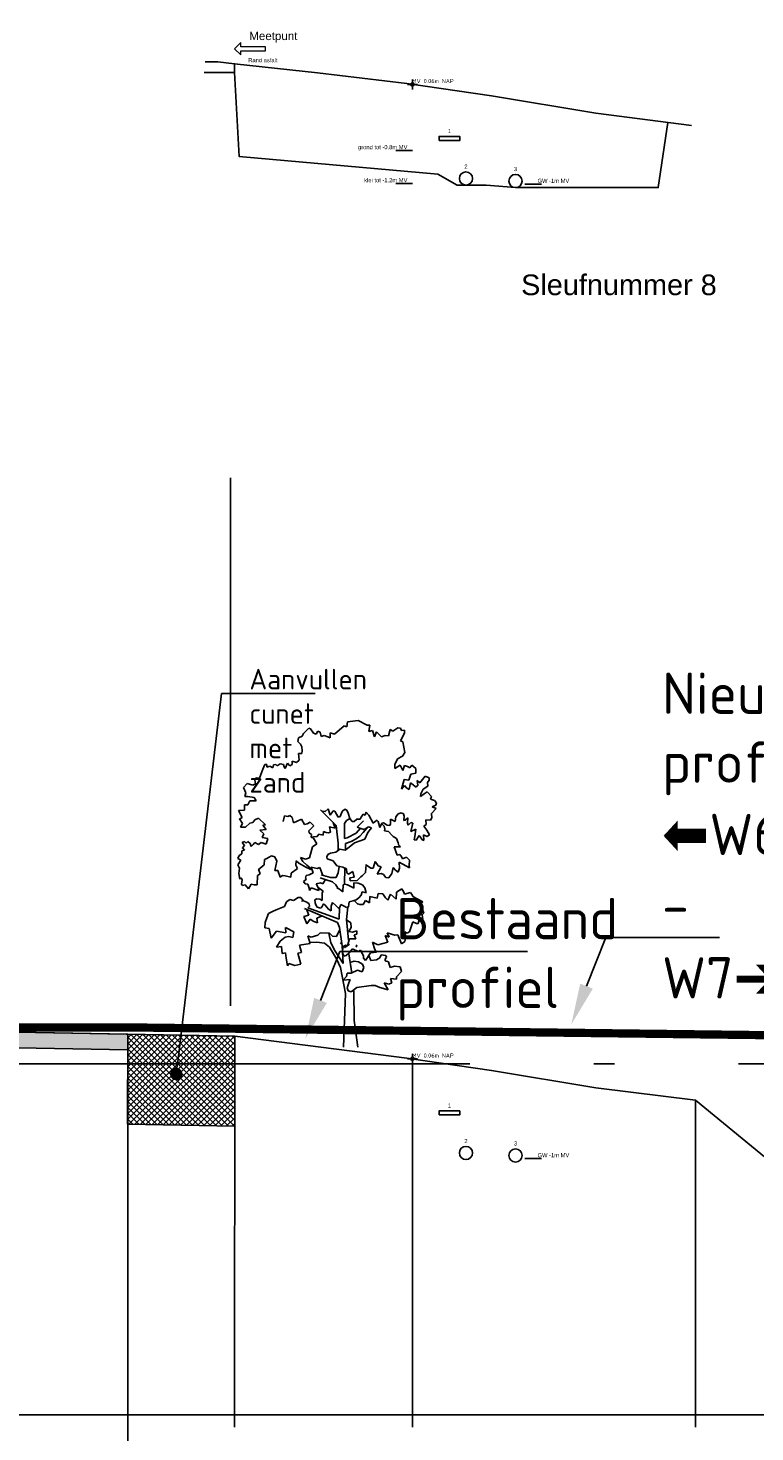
# Model space of a CAD drawing. Extents: x 102676 to 106538, y 417474 to 420545.
# Tile 53 of 112: x 104365 to 104374, y 418394 to 418411. Entities that reach past the tile are written whole.
import ezdxf
from ezdxf import colors
from ezdxf.entities.mleader import LeaderData, LeaderLine
from ezdxf.enums import TextEntityAlignment as Align
from ezdxf.lldxf.tags import DXFTag
from ezdxf.math import Vec2, Vec3

# ---------------------------------------------------------------- set-up
doc = ezdxf.new("R2010")
doc.units = 0
for name, pattern in [('AL-NAP_LIJN', [15.25, 12, -1.5, 0.25, -1.5]), ('DGN Style 2', [10.029034, 6.01742, -4.011614]), ('DGN Style 3', [14.040647, 10.029034, -4.011614])]:
    doc.linetypes.add(name, pattern=pattern)
doc.layers.get('0').update_dxf_attribs({"lineweight": 25})
for name, color, linetype, lineweight in [('00-Aslijn', 5, 'DGN Style 3', 25), ('00_ARCEER1', 1, 'Continuous', 25), ('B-WE-GW-GRONDWERKLIJN_KRUIN-G', 90, 'Continuous', 25), ('B-WE-KL-ET_MS_13 KV_STEDIN NETBEHEER BV-G', 130, 'KL-MS-N', 25), ('B-WE-KL-GAS_LD_POLYVINYLCHLORIDE PVC_200_0.1 BAR_STEDIN NETBEHEER BV-G', 50, 'KL-GAS-LD-N', 25), ('B-WE-KL-WATER_ASBESTCEMENT_176_EVIDES INFRA-G', 170, 'KL-WATER-N', 25), ('N-WE-GW-CUNET-WERK-A', 92, 'Continuous', 25), ('N-WE-VH-VERHARDING_ASFALT-GD', 252, 'Continuous', 25), ('X-XX-AL-NAP-G', 7, 'AL-NAP_LIJN', 25), ('X-XX-AL-PROFIELBALK-G', 7, 'Continuous', 25), ('X-XX-AL-VERWIJZING_DOORSNEDE-M_OUD', 7, 'Continuous', 25)]:
    doc.layers.add(name, color=color, linetype=linetype, lineweight=lineweight)
doc.layers.add('00_HULP', color=252, linetype='Continuous', lineweight=25, plot=False)
doc.styles.add('NLCS-ISO-ANNOTATIEF-T25', font='NLCS-ISO.ttf', dxfattribs={"height": 2.5})
doc.styles.get("Standard").update_dxf_attribs({"font": 'arial.ttf'})
tags = doc.linetypes.add('KL-GAS-LD-N', pattern='A,4,-1,[69,NLCS.shx,S=0.5,R=0,X=0,Y=0],-1,4,-1,["L",Standard,S=1,R=0,X=0.25,Y=-0.5],-2', length=13).pattern_tags.tags
tags[18] = DXFTag(74, 10)
tags = doc.linetypes.add('KL-MS-N', pattern='A,4,-1,[103,NLCS.shx,S=0.75,R=0,X=0,Y=0],-1,4,-1,["M",Standard,S=1,R=0,X=0,Y=-0.5],-2', length=13).pattern_tags.tags
tags[18] = DXFTag(74, 10)
doc.linetypes.add('KL-WATER-N', pattern='A,7,-0.5,[168,NLCS.shx,S=0.75,R=0,X=0.75,Y=0],-2', length=9.5)

# ---------------------------------------------------------------- blocks, each defined once
blk = doc.blocks.new('*U68')
at = {"color": 0, "linetype": 'ByBlock', "flags": 128}
blk.add_lwpolyline([(0, 0), (10, 0)], dxfattribs=at)
at = {"linetype": 'Continuous'}
blk.add_attdef('NAP', text='', height=2.5, dxfattribs=at).set_placement((3, 0), align=Align.BOTTOM_RIGHT)
blk = doc.blocks.new('NAP_GRONDLAAG')
at = {"color": 0, "linetype": 'ByBlock', "flags": 128}
blk.add_lwpolyline([(0, 0), (-10, 0)], dxfattribs=at)
at = {"linetype": 'Continuous'}
blk.add_attdef('NAP', text='', height=2.5, dxfattribs=at).set_placement((-3, 0), align=Align.BOTTOM_RIGHT)
blk = doc.blocks.new('AFDEKPLAAT')
at = {"color": 0, "linetype": 'ByBlock'}
blk.add_lwpolyline([(-0.5, -1), (0.5, -1), (0.5, 0), (-0.5, 0)], close=True, dxfattribs=at)
blk = doc.blocks.new('ID')
at = {"color": 0, "linetype": 'ByBlock'}
blk.add_attdef('ID', text='', height=50, dxfattribs=at).set_placement((0, 25), align=Align.BOTTOM_CENTER)
blk = doc.blocks.new('WATER')
at = {"color": 0, "linetype": 'ByBlock'}
blk.add_circle((0, -0.5), 0.5, dxfattribs=at)
blk = doc.blocks.new('GAS')
at = {"color": 0, "linetype": 'ByBlock'}
blk.add_circle((0, -0.5), 0.5, dxfattribs=at)
blk = doc.blocks.new('*U76')
at = {"linetype": 'Continuous', "flags": 128}
for points in [[(3, 0), (-3, 0)], [(0, -3), (0, 3)]]:
    blk.add_lwpolyline(points, dxfattribs=at)
at = {"linetype": 'Continuous', "const_width": 1, "flags": 128}
for points in [[(-0.5, 0, -0.414214), (0, 0.5)], [(0.5, 0, -0.414214), (0, -0.5)]]:
    blk.add_lwpolyline(points, format="xyb", dxfattribs=at)
at = {"linetype": 'Continuous'}
blk.add_circle((0, 0), 1, dxfattribs=at)
at = {"linetype": 'Continuous', "style": 'NLCS-ISO-ANNOTATIEF-T25'}
blk.add_attdef('MVNAP', text='', height=0.375, dxfattribs=at).set_placement((3, 0), align=Align.BOTTOM_RIGHT)
blk = doc.blocks.new('*U59')
at = {"color": 1, "linetype": 'Continuous', "lineweight": 0, "ltscale": 20, "const_width": 0.4, "flags": 128}
blk.add_lwpolyline([(0, -372), (0, 250)], dxfattribs=at)
at = {"layer": '00_ARCEER1', "linetype": 'Continuous', "lineweight": 0, "ltscale": 20, "flags": 128}
blk.add_lwpolyline([(75, 25), (75, 75), (75, 75), (0, 0), (0, 0), (75, -75), (75, -75), (75, -25), (375, -25), (375, 25)], close=True, dxfattribs=at)
at = {"linetype": 'Continuous', "lineweight": 0, "ltscale": 20, "insert": (760, 205), "char_height": 100, "attachment_point": 3}
blk.add_mtext_dynamic_manual_height_columns('{\\C1;Meetpunt}', width=727.09, gutter_width=1250, heights=[0], dxfattribs=at)
blk = doc.blocks.new('E8')
at = {"color": 8}
for p, q in [((22.635, 25), (22.6, 24.999)), ((22.6, 24.999), (22.614, 24.923)), ((22.744, 25.055), (22.635, 25)), ((22.873, 25.037), (22.744, 25.055)), ((22.879, 24.979), (22.873, 25.037)), ((22.911, 24.99), (22.879, 24.979)), ((23.029, 24.891), (22.911, 24.99)), ((22.182, 24.938), (22.181, 24.902)), ((22.181, 24.902), (22.232, 24.808)), ((22.217, 24.934), (22.182, 24.938)), ((22.232, 24.962), (22.217, 24.934)), ((22.262, 24.968), (22.232, 24.962)), ((22.324, 24.924), (22.262, 24.968)), ((22.355, 24.944), (22.324, 24.924)), ((22.376, 24.87), (22.355, 24.944)), ((22.417, 24.875), (22.376, 24.87)), ((22.46, 24.856), (22.417, 24.875)), ((22.52, 24.917), (22.46, 24.856)), ((22.543, 24.858), (22.52, 24.917)), ((22.57, 24.935), (22.543, 24.858)), ((22.614, 24.923), (22.57, 24.935)), ((23.08, 24.906), (23.029, 24.891)), ((23.081, 24.904), (23.08, 24.906)), ((23.082, 24.845), (23.081, 24.904)), ((23.108, 24.857), (23.082, 24.845)), ((23.156, 24.874), (23.108, 24.857)), ((23.191, 24.86), (23.156, 24.874)), ((23.201, 24.914), (23.191, 24.86)), ((23.232, 24.924), (23.201, 24.914)), ((23.252, 24.89), (23.232, 24.924)), ((23.283, 24.9), (23.252, 24.89)), ((23.318, 24.952), (23.283, 24.9)), ((23.339, 24.962), (23.318, 24.952)), ((23.405, 24.899), (23.339, 24.962)), ((23.422, 24.865), (23.405, 24.899)), ((23.466, 24.847), (23.422, 24.865)), ((23.473, 24.8), (23.466, 24.847)), ((22.204, 24.797), (22.178, 24.667)), ((22.178, 24.667), (22.207, 24.624)), ((22.232, 24.808), (22.204, 24.797)), ((23.42, 24.687), (23.423, 24.738)), ((23.426, 24.657), (23.42, 24.687)), ((23.423, 24.738), (23.44, 24.767)), ((23.465, 24.654), (23.426, 24.657)), ((23.44, 24.767), (23.473, 24.8)), ((23.456, 24.576), (23.465, 24.654)), ((22.092, 24.516), (22.044, 24.473)), ((22.116, 24.482), (22.092, 24.516)), ((22.147, 24.499), (22.116, 24.482)), ((22.183, 24.508), (22.147, 24.499)), ((22.202, 24.45), (22.183, 24.508)), ((22.236, 24.515), (22.202, 24.45)), ((22.207, 24.624), (22.267, 24.59)), ((22.297, 24.473), (22.236, 24.515)), ((22.267, 24.59), (22.299, 24.521)), ((22.299, 24.521), (22.297, 24.473)), ((23.489, 24.545), (23.456, 24.576)), ((23.54, 24.564), (23.489, 24.545)), ((23.543, 24.522), (23.54, 24.564)), ((23.568, 24.507), (23.543, 24.522)), ((23.597, 24.539), (23.568, 24.507)), ((23.625, 24.472), (23.597, 24.539)), ((23.638, 24.493), (23.625, 24.472)), ((23.648, 24.522), (23.638, 24.493)), ((23.687, 24.532), (23.648, 24.522)), ((23.724, 24.506), (23.687, 24.532)), ((23.738, 24.521), (23.724, 24.506)), ((23.768, 24.517), (23.738, 24.521)), ((23.776, 24.48), (23.768, 24.517)), ((23.812, 24.501), (23.776, 24.48)), ((23.847, 24.488), (23.812, 24.501)), ((23.849, 24.521), (23.847, 24.488)), ((23.871, 24.523), (23.849, 24.521)), ((23.896, 24.467), (23.871, 24.523)), ((21.884, 24.36), (21.882, 24.334)), ((21.882, 24.334), (21.902, 24.305)), ((21.93, 24.38), (21.884, 24.36)), ((21.997, 24.302), (21.93, 24.38)), ((22.03, 24.327), (21.997, 24.302)), ((22.02, 24.273), (22.03, 24.327)), ((22.044, 24.473), (22.044, 24.419)), ((22.044, 24.419), (22.104, 24.405)), ((22.104, 24.405), (22.128, 24.334)), ((22.128, 24.334), (22.186, 24.339)), ((22.186, 24.339), (22.217, 24.222)), ((23.936, 24.355), (23.896, 24.467)), ((23.979, 24.362), (23.936, 24.355)), ((23.992, 24.335), (23.979, 24.362)), ((23.984, 24.286), (23.992, 24.335)), ((21.906, 24.193), (21.854, 24.136)), ((21.902, 24.305), (21.898, 24.259)), ((21.898, 24.259), (21.954, 24.225)), ((21.944, 24.167), (21.906, 24.193)), ((21.989, 24.135), (21.944, 24.167)), ((21.954, 24.225), (21.985, 24.168)), ((21.985, 24.168), (21.989, 24.135)), ((22.039, 24.246), (22.02, 24.273)), ((22.11, 24.301), (22.039, 24.246)), ((22.124, 24.221), (22.11, 24.301)), ((22.152, 24.237), (22.124, 24.221)), ((22.18, 24.266), (22.152, 24.237)), ((22.217, 24.222), (22.18, 24.266)), ((24.019, 24.271), (23.984, 24.286)), ((24.085, 24.292), (24.019, 24.271)), ((24.13, 24.245), (24.085, 24.292)), ((24.101, 24.181), (24.13, 24.245)), ((24.114, 24.135), (24.101, 24.181)), ((21.818, 24.086), (21.795, 24.057)), ((21.795, 24.057), (21.803, 24.028)), ((21.845, 24.008), (21.8, 23.991)), ((21.8, 23.991), (21.854, 23.929)), ((21.803, 24.028), (21.845, 24.008)), ((21.869, 24.104), (21.818, 24.086)), ((21.854, 24.136), (21.869, 24.104)), ((22.881, 23.969), (22.905, 23.982)), ((22.905, 23.982), (22.936, 23.953)), ((23.007, 23.782), (23.2, 23.974)), ((23.081, 23.91), (23.105, 23.985)), ((23.105, 23.985), (23.143, 23.954)), ((23.976, 24.082), (24.002, 24.122)), ((24.054, 24.082), (23.976, 24.082)), ((24.002, 24.122), (24.079, 24.136)), ((24.078, 24.033), (24.054, 24.082)), ((24.12, 24.035), (24.078, 24.033)), ((24.079, 24.136), (24.114, 24.135)), ((24.12, 23.969), (24.12, 24.035)), ((21.854, 23.929), (21.852, 23.878)), ((21.852, 23.878), (21.867, 23.85)), ((21.867, 23.85), (21.925, 23.851)), ((21.925, 23.851), (21.921, 23.797)), ((22.083, 23.81), (22.106, 23.818)), ((22.107, 23.712), (22.083, 23.81)), ((22.106, 23.818), (22.136, 23.787)), ((22.136, 23.787), (22.146, 23.81)), ((22.146, 23.81), (22.141, 23.875)), ((22.141, 23.875), (22.172, 23.85)), ((22.172, 23.85), (22.191, 23.842)), ((22.184, 23.897), (22.195, 23.926)), ((22.191, 23.842), (22.184, 23.897)), ((22.195, 23.926), (22.224, 23.935)), ((22.224, 23.935), (22.258, 23.923)), ((22.258, 23.923), (22.286, 23.89)), ((22.286, 23.89), (22.294, 23.833)), ((22.294, 23.833), (22.351, 23.862)), ((22.351, 23.862), (22.351, 23.802)), ((22.351, 23.802), (22.36, 23.784)), ((22.393, 23.786), (22.436, 23.817)), ((22.453, 23.8), (22.426, 23.775)), ((22.436, 23.817), (22.458, 23.812)), ((22.458, 23.812), (22.479, 23.759)), ((22.479, 23.759), (22.499, 23.83)), ((22.499, 23.83), (22.515, 23.847)), ((22.515, 23.847), (22.562, 23.812)), ((22.562, 23.812), (22.615, 23.908)), ((22.615, 23.908), (22.646, 23.946)), ((22.646, 23.946), (22.659, 23.909)), ((22.659, 23.909), (22.682, 23.921)), ((22.753, 23.765), (22.677, 23.841)), ((22.682, 23.921), (22.705, 23.885)), ((22.705, 23.885), (22.718, 23.861)), ((22.718, 23.861), (22.759, 23.861)), ((22.759, 23.861), (22.79, 23.83)), ((22.79, 23.83), (22.815, 23.832)), ((22.815, 23.832), (22.842, 23.868)), ((22.842, 23.868), (22.864, 23.931)), ((22.847, 23.864), (22.885, 23.844)), ((22.864, 23.931), (22.881, 23.969)), ((22.885, 23.844), (22.91, 23.806)), ((22.91, 23.806), (22.908, 23.627)), ((22.936, 23.953), (22.959, 23.893)), ((22.959, 23.893), (22.985, 23.884)), ((22.985, 23.884), (23.005, 23.919)), ((23.005, 23.919), (23.025, 23.957)), ((23.045, 23.819), (23.022, 23.751)), ((23.025, 23.957), (23.046, 23.961)), ((23.046, 23.961), (23.081, 23.91)), ((23.143, 23.954), (23.18, 23.957)), ((23.281, 23.78), (23.322, 23.822)), ((23.322, 23.822), (23.362, 23.805)), ((23.362, 23.805), (23.391, 23.794)), ((23.391, 23.794), (23.43, 23.862)), ((23.43, 23.862), (23.481, 23.836)), ((23.481, 23.836), (23.525, 23.816)), ((23.525, 23.816), (23.54, 23.881)), ((23.54, 23.881), (23.57, 23.903)), ((23.57, 23.903), (23.593, 23.893)), ((23.593, 23.893), (23.634, 23.901)), ((23.634, 23.901), (23.651, 23.833)), ((23.865, 23.791), (23.951, 23.873)), ((23.951, 23.873), (23.951, 23.873)), ((23.951, 23.873), (23.993, 23.852)), ((23.993, 23.852), (24.019, 23.82)), ((24.019, 23.82), (24.052, 23.811)), ((24.052, 23.811), (24.106, 23.765)), ((24.192, 23.965), (24.12, 23.969)), ((24.142, 23.807), (24.179, 23.863)), ((24.167, 23.762), (24.142, 23.807)), ((24.147, 23.879), (24.192, 23.965)), ((24.18, 23.862), (24.147, 23.879)), ((24.179, 23.863), (24.18, 23.862)), ((21.91, 23.725), (21.878, 23.672)), ((21.878, 23.672), (21.906, 23.652)), ((21.906, 23.652), (21.935, 23.662)), ((21.948, 23.775), (21.91, 23.725)), ((21.921, 23.797), (21.948, 23.775)), ((21.935, 23.662), (21.951, 23.671)), ((21.95, 23.672), (21.948, 23.606)), ((21.951, 23.671), (21.95, 23.672)), ((21.958, 23.603), (22.005, 23.662)), ((22.005, 23.662), (22.041, 23.607)), ((22.055, 23.652), (22.045, 23.739)), ((22.045, 23.739), (22.107, 23.712)), ((22.064, 23.609), (22.055, 23.652)), ((22.319, 23.652), (22.279, 23.628)), ((22.334, 23.667), (22.319, 23.652)), ((22.375, 23.711), (22.334, 23.667)), ((22.36, 23.784), (22.393, 23.786)), ((22.424, 23.719), (22.375, 23.711)), ((22.426, 23.775), (22.419, 23.74)), ((22.419, 23.74), (22.424, 23.719)), ((22.582, 23.755), (22.616, 23.768)), ((22.625, 23.699), (22.582, 23.755)), ((22.616, 23.768), (22.67, 23.737)), ((22.66, 23.618), (22.625, 23.699)), ((22.638, 23.753), (22.682, 23.699)), ((22.67, 23.737), (22.712, 23.749)), ((22.682, 23.699), (22.723, 23.656)), ((22.712, 23.749), (22.753, 23.765)), ((22.767, 23.692), (22.715, 23.75)), ((22.723, 23.656), (22.766, 23.622)), ((22.876, 23.633), (22.767, 23.692)), ((22.908, 23.627), (22.876, 23.633)), ((22.986, 23.568), (23.007, 23.782)), ((23.022, 23.751), (23.088, 23.768)), ((23.088, 23.768), (23.078, 23.704)), ((23.078, 23.704), (23.078, 23.702)), ((23.078, 23.702), (23.103, 23.694)), ((23.103, 23.694), (23.13, 23.697)), ((23.13, 23.697), (23.163, 23.711)), ((23.163, 23.711), (23.165, 23.668)), ((23.165, 23.668), (23.217, 23.679)), ((23.217, 23.679), (23.239, 23.651)), ((23.239, 23.651), (23.282, 23.646)), ((23.303, 23.754), (23.281, 23.78)), ((23.282, 23.646), (23.312, 23.642)), ((23.282, 23.629), (23.312, 23.642)), ((23.339, 23.72), (23.303, 23.754)), ((23.308, 23.676), (23.334, 23.694)), ((23.312, 23.642), (23.308, 23.676)), ((23.334, 23.694), (23.339, 23.72)), ((23.838, 23.628), (23.906, 23.639)), ((23.855, 23.735), (23.896, 23.786)), ((23.933, 23.727), (23.855, 23.735)), ((23.896, 23.786), (23.865, 23.791)), ((23.884, 23.683), (23.933, 23.727)), ((23.906, 23.639), (23.884, 23.683)), ((24.106, 23.765), (24.167, 23.762)), ((21.948, 23.606), (21.958, 23.603)), ((22.041, 23.607), (22.064, 23.609)), ((22.252, 23.54), (22.232, 23.527)), ((22.232, 23.527), (22.305, 23.525)), ((22.26, 23.573), (22.252, 23.54)), ((22.279, 23.628), (22.26, 23.573)), ((22.305, 23.525), (22.272, 23.425)), ((22.717, 23.597), (22.66, 23.618)), ((22.788, 23.575), (22.717, 23.597)), ((22.766, 23.622), (22.818, 23.593)), ((22.788, 23.575), (22.853, 23.523)), ((22.817, 23.594), (22.895, 23.565)), ((22.853, 23.523), (22.899, 23.484)), ((22.895, 23.565), (22.895, 23.491)), ((22.899, 23.484), (22.965, 23.495)), ((22.965, 23.495), (23.015, 23.462)), ((22.983, 23.477), (22.986, 23.568)), ((23.077, 23.448), (23.015, 23.462)), ((23.244, 23.562), (23.282, 23.629)), ((23.296, 23.527), (23.244, 23.562)), ((23.332, 23.392), (23.296, 23.527)), ((23.856, 23.556), (23.838, 23.628)), ((23.916, 23.577), (23.856, 23.556)), ((23.949, 23.554), (23.916, 23.577)), ((23.992, 23.576), (23.949, 23.554)), ((24.013, 23.555), (23.992, 23.576)), ((24.037, 23.53), (24.013, 23.555)), ((24.05, 23.564), (24.037, 23.53)), ((24.08, 23.59), (24.05, 23.564)), ((24.1, 23.571), (24.08, 23.59)), ((24.118, 23.588), (24.1, 23.571)), ((24.117, 23.486), (24.143, 23.512)), ((24.151, 23.478), (24.117, 23.486)), ((24.145, 23.576), (24.118, 23.588)), ((24.119, 23.543), (24.145, 23.576)), ((24.143, 23.512), (24.119, 23.543)), ((24.152, 23.442), (24.151, 23.478)), ((22.156, 23.399), (22.123, 23.362)), ((22.123, 23.362), (22.125, 23.301)), ((22.123, 23.27), (22.245, 23.34)), ((22.125, 23.301), (22.123, 23.27)), ((22.206, 23.378), (22.156, 23.399)), ((22.214, 23.4), (22.206, 23.378)), ((22.24, 23.431), (22.214, 23.4)), ((22.272, 23.425), (22.24, 23.431)), ((22.245, 23.34), (22.242, 23.265)), ((22.465, 23.284), (22.501, 23.297)), ((22.501, 23.297), (22.538, 23.347)), ((22.538, 23.347), (22.562, 23.266)), ((22.59, 23.268), (22.628, 23.295)), ((22.628, 23.295), (22.646, 23.31)), ((22.628, 23.295), (22.628, 23.295)), ((22.646, 23.31), (22.655, 23.214)), ((22.927, 23.277), (23, 23.295)), ((23, 23.295), (23.044, 23.357)), ((23.044, 23.357), (23.116, 23.38)), ((23.109, 23.432), (23.077, 23.448)), ((23.123, 23.405), (23.109, 23.432)), ((23.116, 23.38), (23.123, 23.405)), ((23.304, 23.255), (23.366, 23.304)), ((23.381, 23.375), (23.332, 23.392)), ((23.366, 23.304), (23.411, 23.346)), ((23.376, 23.28), (23.462, 23.329)), ((23.442, 23.396), (23.381, 23.375)), ((23.411, 23.346), (23.442, 23.396)), ((23.462, 23.329), (23.494, 23.356)), ((23.496, 23.302), (23.478, 23.262)), ((23.494, 23.356), (23.496, 23.302)), ((23.727, 23.352), (23.75, 23.404)), ((23.751, 23.239), (23.727, 23.352)), ((23.75, 23.404), (23.792, 23.416)), ((23.792, 23.416), (23.819, 23.398)), ((23.819, 23.398), (23.855, 23.379)), ((23.855, 23.379), (23.878, 23.372)), ((23.878, 23.372), (23.88, 23.306)), ((23.88, 23.306), (23.927, 23.267)), ((24.184, 23.421), (24.152, 23.442)), ((24.163, 23.365), (24.201, 23.383)), ((24.198, 23.309), (24.163, 23.365)), ((24.179, 23.267), (24.198, 23.309)), ((24.201, 23.383), (24.184, 23.421)), ((22.242, 23.265), (22.259, 23.218)), ((22.259, 23.218), (22.29, 23.241)), ((22.29, 23.241), (22.32, 23.276)), ((22.32, 23.276), (22.335, 23.202)), ((22.335, 23.202), (22.371, 23.15)), ((22.371, 23.15), (22.407, 23.154)), ((22.407, 23.154), (22.437, 23.191)), ((22.437, 23.191), (22.464, 23.203)), ((22.464, 23.203), (22.511, 23.196)), ((22.511, 23.196), (22.465, 23.284)), ((22.562, 23.266), (22.59, 23.268)), ((22.655, 23.214), (22.657, 23.211)), ((22.657, 23.211), (22.692, 23.177)), ((22.692, 23.177), (22.712, 23.161)), ((22.712, 23.161), (22.755, 23.117)), ((22.792, 23.156), (22.806, 23.226)), ((22.845, 23.151), (22.792, 23.156)), ((22.806, 23.226), (22.861, 23.195)), ((22.84, 23.114), (22.845, 23.151)), ((22.861, 23.195), (22.879, 23.21)), ((22.879, 23.21), (22.883, 23.258)), ((22.883, 23.258), (22.927, 23.277)), ((22.904, 23.271), (22.908, 23.073)), ((22.986, 23.211), (22.974, 23.288)), ((23.01, 23.153), (22.986, 23.211)), ((23.079, 23.152), (23.01, 23.153)), ((23.141, 23.131), (23.054, 23.1)), ((23.192, 23.186), (23.079, 23.152)), ((23.158, 23.099), (23.139, 23.13)), ((23.201, 23.15), (23.141, 23.131)), ((23.17, 23.179), (23.205, 23.276)), ((23.205, 23.276), (23.238, 23.262)), ((23.238, 23.262), (23.313, 23.28)), ((23.313, 23.28), (23.288, 23.209)), ((23.288, 23.209), (23.336, 23.186)), ((23.296, 23.242), (23.376, 23.28)), ((23.336, 23.186), (23.371, 23.178)), ((23.379, 23.146), (23.37, 23.132)), ((23.37, 23.132), (23.406, 23.106)), ((23.371, 23.178), (23.379, 23.146)), ((23.478, 23.262), (23.553, 23.205)), ((23.553, 23.205), (23.557, 23.157)), ((23.557, 23.157), (23.628, 23.174)), ((23.628, 23.174), (23.659, 23.179)), ((23.659, 23.179), (23.688, 23.157)), ((23.688, 23.157), (23.717, 23.239)), ((23.717, 23.239), (23.751, 23.239)), ((23.927, 23.267), (23.955, 23.246)), ((23.945, 23.243), (23.93, 23.199)), ((23.93, 23.199), (23.962, 23.178)), ((23.954, 23.248), (23.945, 23.243)), ((23.955, 23.246), (23.954, 23.248)), ((23.962, 23.178), (23.965, 23.066)), ((24.145, 23.127), (24.159, 23.148)), ((24.153, 23.073), (24.145, 23.127)), ((24.159, 23.148), (24.175, 23.134)), ((24.175, 23.134), (24.189, 23.202)), ((24.189, 23.202), (24.179, 23.267)), ((22.108, 22.971), (22.086, 22.936)), ((22.183, 22.951), (22.108, 22.971)), ((22.19, 22.978), (22.183, 22.951)), ((22.213, 23.018), (22.19, 22.978)), ((22.277, 22.977), (22.213, 23.018)), ((22.282, 22.89), (22.277, 22.977)), ((22.351, 22.952), (22.282, 22.89)), ((22.385, 22.88), (22.351, 22.952)), ((22.443, 22.954), (22.412, 22.909)), ((22.5, 22.958), (22.443, 22.954)), ((22.511, 22.902), (22.5, 22.958)), ((22.66, 23.029), (22.647, 22.968)), ((22.647, 22.968), (22.693, 22.981)), ((22.691, 23.064), (22.66, 23.029)), ((22.744, 23.086), (22.691, 23.064)), ((22.693, 22.981), (22.705, 22.941)), ((22.794, 23.088), (22.744, 23.086)), ((22.755, 23.117), (22.84, 23.114)), ((22.795, 23.026), (22.794, 23.088)), ((22.824, 23.042), (22.795, 23.026)), ((22.873, 23.065), (22.824, 23.042)), ((22.873, 23.065), (22.903, 23.075)), ((22.903, 23.075), (22.924, 23.065)), ((22.924, 23.065), (22.927, 22.98)), ((22.927, 22.98), (22.968, 23.013)), ((22.968, 23.013), (22.999, 23.03)), ((23.011, 23.065), (22.988, 23.024)), ((23.054, 23.1), (23.011, 23.065)), ((23.169, 23.077), (23.158, 23.099)), ((23.167, 22.987), (23.227, 23.034)), ((23.18, 22.968), (23.167, 22.987)), ((23.199, 23.088), (23.169, 23.077)), ((23.177, 22.875), (23.18, 22.968)), ((23.253, 23.078), (23.199, 23.088)), ((23.218, 22.997), (23.227, 23.034)), ((23.313, 23.028), (23.218, 22.997)), ((23.227, 23.034), (23.253, 23.078)), ((23.33, 22.996), (23.313, 23.028)), ((23.334, 23.025), (23.33, 22.996)), ((23.351, 23.072), (23.334, 23.025)), ((23.385, 23.076), (23.351, 23.072)), ((23.406, 23.107), (23.385, 23.076)), ((23.965, 23.066), (24.002, 23.064)), ((24.002, 23.064), (24.036, 23.075)), ((24.036, 23.075), (24.069, 23.015)), ((24.069, 23.015), (24.112, 23.066)), ((24.112, 23.066), (24.143, 23.055)), ((24.143, 23.055), (24.153, 23.073)), ((21.989, 22.83), (21.947, 22.72)), ((22.083, 22.924), (21.961, 22.859)), ((21.961, 22.859), (21.989, 22.83)), ((22.086, 22.936), (22.083, 22.924)), ((22.412, 22.909), (22.385, 22.88)), ((22.6, 22.924), (22.511, 22.902)), ((22.607, 22.845), (22.6, 22.924)), ((22.653, 22.876), (22.607, 22.845)), ((22.683, 22.828), (22.653, 22.876)), ((22.721, 22.825), (22.683, 22.828)), ((22.705, 22.941), (22.736, 22.908)), ((22.721, 22.825), (22.752, 22.834)), ((22.736, 22.908), (22.765, 22.884)), ((22.752, 22.834), (22.786, 22.871)), ((22.765, 22.884), (22.803, 22.872)), ((22.803, 22.872), (22.851, 22.859)), ((22.851, 22.859), (22.857, 22.83)), ((22.857, 22.83), (22.859, 22.799)), ((22.859, 22.799), (22.882, 22.79)), ((22.868, 22.796), (22.883, 22.644)), ((22.882, 22.79), (22.913, 22.807)), ((22.913, 22.807), (22.953, 22.828)), ((22.953, 22.828), (22.963, 22.793)), ((22.963, 22.793), (22.978, 22.779)), ((22.974, 22.649), (22.968, 22.79)), ((23.35, 22.787), (22.974, 22.649)), ((22.978, 22.779), (23.013, 22.816)), ((22.993, 22.607), (23.393, 22.78)), ((23.013, 22.816), (23.053, 22.852)), ((23.053, 22.852), (23.069, 22.807)), ((23.069, 22.807), (23.069, 22.776)), ((23.1, 22.772), (23.142, 22.819)), ((23.142, 22.819), (23.161, 22.833)), ((23.161, 22.833), (23.177, 22.801)), ((23.206, 22.89), (23.177, 22.875)), ((23.177, 22.801), (23.193, 22.781)), ((23.193, 22.781), (23.239, 22.794)), ((23.241, 22.895), (23.206, 22.89)), ((23.239, 22.794), (23.257, 22.824)), ((23.268, 22.884), (23.241, 22.895)), ((23.257, 22.824), (23.264, 22.848)), ((23.264, 22.848), (23.268, 22.884)), ((23.334, 22.836), (23.333, 22.803)), ((23.366, 22.855), (23.334, 22.836)), ((23.335, 22.801), (23.35, 22.787)), ((23.404, 22.872), (23.366, 22.855)), ((23.404, 22.783), (23.403, 22.783)), ((23.404, 22.872), (23.436, 22.91)), ((23.429, 22.867), (23.404, 22.872)), ((23.436, 22.91), (23.469, 22.91)), ((23.469, 22.91), (23.525, 22.874)), ((23.525, 22.874), (23.569, 22.888)), ((23.569, 22.888), (23.611, 22.859)), ((23.611, 22.859), (23.634, 22.801)), ((23.634, 22.801), (23.715, 22.772)), ((21.947, 22.72), (21.97, 22.703)), ((21.97, 22.703), (21.959, 22.647)), ((21.959, 22.647), (22.009, 22.677)), ((22.009, 22.677), (22.006, 22.641)), ((22.006, 22.641), (22.015, 22.595)), ((22.036, 22.595), (22.082, 22.616)), ((22.082, 22.616), (22.12, 22.494)), ((22.832, 22.606), (22.859, 22.626)), ((22.883, 22.644), (22.858, 22.396)), ((22.859, 22.626), (22.88, 22.636)), ((23.069, 22.776), (23.071, 22.752)), ((23.071, 22.752), (23.1, 22.772)), ((23.243, 22.663), (23.188, 22.685)), ((23.233, 22.605), (23.243, 22.663)), ((23.281, 22.621), (23.233, 22.605)), ((23.323, 22.65), (23.281, 22.621)), ((23.366, 22.594), (23.323, 22.65)), ((23.367, 22.769), (23.339, 22.699)), ((23.339, 22.699), (23.399, 22.681)), ((23.399, 22.681), (23.366, 22.594)), ((23.772, 22.747), (23.715, 22.772)), ((23.829, 22.719), (23.772, 22.747)), ((23.847, 22.664), (23.829, 22.719)), ((23.867, 22.61), (23.847, 22.664)), ((23.874, 22.544), (23.867, 22.61)), ((22.015, 22.595), (22.036, 22.595)), ((22.12, 22.494), (22.15, 22.479)), ((22.15, 22.479), (22.176, 22.496)), ((22.176, 22.496), (22.167, 22.432)), ((22.219, 22.351), (22.262, 22.458)), ((22.262, 22.458), (22.299, 22.456)), ((22.299, 22.456), (22.39, 22.484)), ((22.39, 22.484), (22.368, 22.431)), ((22.368, 22.431), (22.415, 22.451)), ((22.415, 22.451), (22.384, 22.371)), ((22.39, 22.484), (22.39, 22.484)), ((22.76, 22.468), (22.758, 22.508)), ((22.758, 22.508), (22.812, 22.49)), ((22.793, 22.459), (22.76, 22.468)), ((22.769, 22.413), (22.793, 22.459)), ((22.812, 22.49), (22.854, 22.5)), ((22.826, 22.55), (22.832, 22.606)), ((22.854, 22.5), (22.826, 22.55)), ((22.938, 22.325), (22.97, 22.547)), ((22.981, 22.493), (22.963, 22.519)), ((22.97, 22.547), (22.993, 22.607)), ((23.005, 22.44), (22.981, 22.493)), ((23.054, 22.444), (23.005, 22.44)), ((23.089, 22.478), (23.054, 22.444)), ((23.097, 22.478), (23.073, 22.361)), ((23.203, 22.484), (23.089, 22.478)), ((23.232, 22.456), (23.203, 22.484)), ((23.312, 22.433), (23.232, 22.456)), ((23.351, 22.448), (23.312, 22.433)), ((23.351, 22.448), (23.322, 22.354)), ((23.521, 22.497), (23.622, 22.548)), ((23.533, 22.426), (23.521, 22.497)), ((23.581, 22.44), (23.533, 22.426)), ((23.625, 22.431), (23.581, 22.44)), ((23.622, 22.548), (23.619, 22.485)), ((23.619, 22.485), (23.733, 22.505)), ((23.733, 22.505), (23.795, 22.421)), ((23.795, 22.421), (23.818, 22.537)), ((23.818, 22.537), (23.874, 22.544)), ((22.167, 22.432), (22.167, 22.432)), ((22.167, 22.432), (22.178, 22.378)), ((22.178, 22.378), (22.219, 22.351)), ((22.384, 22.371), (22.505, 22.338)), ((22.505, 22.338), (22.568, 22.372)), ((22.541, 22.283), (22.521, 22.248)), ((22.568, 22.372), (22.541, 22.283)), ((22.678, 22.207), (22.713, 22.272)), ((22.713, 22.272), (22.742, 22.258)), ((22.742, 22.258), (22.81, 22.29)), ((22.767, 22.309), (22.758, 22.339)), ((22.848, 22.412), (22.769, 22.413)), ((22.81, 22.29), (22.856, 22.237)), ((22.872, 22.329), (22.848, 22.412)), ((22.874, 22.327), (22.848, 22.348)), ((22.895, 22.336), (22.872, 22.329)), ((22.872, 22.329), (22.872, 22.329)), ((22.903, 22.306), (22.874, 22.327)), ((22.928, 22.309), (22.895, 22.336)), ((22.921, 22.32), (22.903, 22.306)), ((22.959, 22.361), (22.921, 22.32)), ((22.926, 22.111), (22.938, 22.325)), ((22.932, 22.247), (22.928, 22.309)), ((23.003, 22.168), (23.09, 22.312)), ((23.073, 22.361), (23.02, 22.263)), ((23.09, 22.312), (23.151, 22.358)), ((23.151, 22.358), (23.241, 22.372)), ((23.241, 22.372), (23.326, 22.367)), ((23.322, 22.354), (23.451, 22.336)), ((23.451, 22.336), (23.428, 22.244)), ((23.687, 22.382), (23.625, 22.431)), ((23.662, 22.234), (23.672, 22.319)), ((23.672, 22.319), (23.73, 22.31)), ((23.73, 22.31), (23.687, 22.382)), ((22.374, 22.131), (22.354, 22.064)), ((22.417, 22.143), (22.374, 22.131)), ((22.407, 22.209), (22.399, 22.19)), ((22.399, 22.19), (22.417, 22.166)), ((22.463, 22.219), (22.407, 22.209)), ((22.417, 22.166), (22.417, 22.143)), ((22.481, 22.181), (22.463, 22.219)), ((22.519, 22.157), (22.481, 22.181)), ((22.589, 22.15), (22.519, 22.157)), ((22.521, 22.248), (22.595, 22.241)), ((22.614, 22.209), (22.589, 22.15)), ((22.595, 22.241), (22.652, 22.147)), ((22.652, 22.147), (22.678, 22.175)), ((22.676, 22.064), (22.689, 22.104)), ((22.678, 22.175), (22.678, 22.207)), ((22.689, 22.104), (22.738, 22.134)), ((22.738, 22.134), (22.792, 22.139)), ((22.792, 22.139), (22.844, 22.126)), ((22.855, 22.228), (22.821, 21.996)), ((22.856, 22.237), (22.887, 22.208)), ((22.887, 22.208), (22.916, 22.203)), ((22.916, 22.203), (22.932, 22.247)), ((23.02, 22.263), (22.926, 22.111)), ((22.955, 22.062), (23.003, 22.168)), ((23.428, 22.244), (23.471, 22.236)), ((23.471, 22.236), (23.436, 22.105)), ((23.436, 22.105), (23.511, 22.088)), ((23.511, 22.088), (23.582, 22.114)), ((23.582, 22.114), (23.6, 22.085)), ((23.6, 22.085), (23.616, 22.177)), ((23.616, 22.177), (23.622, 22.24)), ((23.622, 22.24), (23.662, 22.234)), ((22.234, 22.071), (22.217, 22.015)), ((22.217, 22.015), (22.277, 21.95)), ((22.304, 22.08), (22.234, 22.071)), ((22.277, 21.95), (22.278, 21.924)), ((22.278, 21.924), (22.352, 21.932)), ((22.354, 22.064), (22.304, 22.08)), ((22.352, 21.932), (22.336, 21.878)), ((22.693, 22.011), (22.676, 22.064)), ((22.751, 22.033), (22.693, 22.011)), ((22.827, 21.994), (22.751, 22.033)), ((22.877, 21.997), (22.827, 21.994)), ((22.882, 21.956), (22.877, 21.997)), ((22.924, 21.909), (22.882, 21.956)), ((22.894, 21.748), (22.955, 22.062)), ((23.6, 22.085), (23.6, 22.085)), ((22.336, 21.878), (22.37, 21.862)), ((22.37, 21.862), (22.426, 21.88)), ((22.426, 21.88), (22.378, 21.793)), ((22.378, 21.793), (22.482, 21.823)), ((22.482, 21.823), (22.537, 21.844)), ((22.537, 21.844), (22.585, 21.844)), ((22.585, 21.844), (22.757, 21.82)), ((22.757, 21.82), (22.827, 21.768)), ((22.796, 21.783), (22.79, 21.421)), ((22.827, 21.768), (22.862, 21.783)), ((22.857, 21.879), (22.84, 21.918)), ((22.84, 21.918), (22.924, 21.909)), ((22.876, 21.817), (22.857, 21.879)), ((22.862, 21.783), (22.876, 21.817)), ((22.921, 21.1), (22.894, 21.748)), ((22.79, 21.421), (22.747, 21.1))]:
    blk.add_line(p, q, dxfattribs=at)
blk = doc.blocks.new('_Dot')
at = {"color": 0, "linetype": 'ByBlock', "lineweight": -2}
blk.add_line((-0.5, 0), (-1, 0), dxfattribs=at)
at = {"color": 0, "linetype": 'ByBlock', "const_width": 0.5}
blk.add_lwpolyline([(-0.25, 0, 1), (0.25, 0, 1)], format="xyb", close=True, dxfattribs=at)

msp = doc.modelspace()

# ---------------------------------------------------------------- hatches: boundary and pattern name
at = {"layer": 'N-WE-GW-CUNET-WERK-A', "transparency": 33554687}
h = msp.add_hatch(dxfattribs=at)
h.set_pattern_fill('AGW-WERK_ONTGRAVEN_AANVULLEN-SO', color=256, scale=0.1, pattern_type=2)
h.set_pattern_definition([(135, (-3e-11, -91.01938), (-0.0353553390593, -0.0353553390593), []), (45, (-3e-11, -91.01938), (-0.0353553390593, 0.0353553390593), [])])
h.paths.add_polyline_path([(104366.0217, 418398.3232), (104367.3168, 418398.2993), (104367.3166, 418397.2092), (104366.0206, 418397.2331)])
at = {"layer": 'N-WE-VH-VERHARDING_ASFALT-GD', "transparency": 33554687}
h = msp.add_hatch(color=256, dxfattribs=at)
h.dxf.hatch_style = 1
h.paths.add_polyline_path([(104362.0208, 418398.1449), (104362.0211, 418398.3349), (104364.022, 418398.3602), (104366.0217, 418398.3232), (104366.0215, 418398.1333), (104364.0206, 418398.1702)])

# ---------------------------------------------------------------- linework, layer by layer
at = {"color": 251, "ltscale": 20}
msp.add_lwpolyline([(104366.9462, 418409.9684), (104367.3159, 418409.9684), (104367.3159, 418410.0308), (104367.3159, 418410.0756), (104367.1109, 418410.0988), (104366.9608, 418410.0988)], dxfattribs=at)
at = {"color": 3, "ltscale": 20, "flags": 128}
msp.add_lwpolyline([(104367.3159, 418410.0756), (104368.3188, 418409.9656), (104369.3992, 418409.8356), (104370.4255, 418409.6856), (104371.6871, 418409.4756), (104372.8462, 418409.3296)], dxfattribs=at)
at = {"ltscale": 20, "flags": 128}
msp.add_lwpolyline([(104367.3159, 418409.9684), (104367.3715, 418408.9515), (104369.7758, 418408.7387), (104370.0109, 418408.6056), (104370.3612, 418408.6056), (104370.7159, 418408.5756), (104372.4437, 418408.5756), (104372.5604, 418409.3656)], dxfattribs=at)
at = {"layer": '00-Aslijn', "color": 1, "elevation": -0.7646}
msp.add_lwpolyline([(104367.2656, 418398.666), (104367.2656, 418405.0607)], dxfattribs=at)
at = {"layer": 'B-WE-GW-GRONDWERKLIJN_KRUIN-G', "color": 8, "elevation": 0.494}
msp.add_lwpolyline([(104341.5881, 418397.6161), (104352.2182, 418397.4499), (104353.7383, 418396.4222), (104354.1556, 418396.322), (104354.5084, 418396.3933), (104355.7257, 418397.6206), (104356.8501, 418397.911), (104357.5411, 418398.0196), (104358.2188, 418398.126), (104358.8498, 418398.1978), (104359.4807, 418398.236), (104360.5275, 418398.316), (104360.5275, 418398.316), (104364.022, 418398.3602), (104367.3168, 418398.2993), (104367.3168, 418398.2993), (104369.3993, 418398.036), (104370.4256, 418397.886), (104371.6872, 418397.676), (104372.8953, 418397.5239), (104374.77, 418395.9855)], dxfattribs=at)
at = {"layer": 'N-WE-GW-CUNET-WERK-A', "transparency": 33554687, "elevation": 1.5789}
msp.add_lwpolyline([(104366.0217, 418398.3232), (104367.3168, 418398.2993), (104367.3166, 418397.2092), (104366.0206, 418397.2331)], close=True, dxfattribs=at)
at = {"layer": 'N-WE-VH-VERHARDING_ASFALT-GD', "color": 4, "linetype": 'DGN Style 2', "const_width": 0.1, "elevation": -0.7646}
msp.add_lwpolyline([(104318.4433, 418397.666), (104330.0522, 418397.896), (104341.6118, 418398.156), (104354.1378, 418398.436), (104362.0268, 418398.4067), (104366.0206, 418398.4067), (104393.9691, 418398.066), (104397.1326, 418398.066)], dxfattribs=at)
at = {"layer": 'N-WE-VH-VERHARDING_ASFALT-GD'}
msp.add_lwpolyline([(104362.0208, 418398.1449), (104362.0211, 418398.3349), (104364.022, 418398.3602), (104366.0217, 418398.3232), (104366.0215, 418398.1333), (104364.0206, 418398.1702)], close=True, dxfattribs=at)
at = {"layer": 'X-XX-AL-NAP-G'}
msp.add_lwpolyline([(104312.4134, 418397.966), (104397.1326, 418397.966)], dxfattribs=at)
at = {"layer": 'X-XX-AL-PROFIELBALK-G', "color": 7, "linetype": 'Continuous', "lineweight": 25}
for p, q in [((104367.3159, 418393.7161), (104367.3159, 418393.5661)), ((104369.4677, 418393.7161), (104369.4677, 418393.5661)), ((104372.8953, 418393.7161, 0.494), (104372.8953, 418393.5661, 0.494))]:
    msp.add_line(p, q, dxfattribs=at)
msp.add_lwpolyline([(104318.0577, 418393.7161), (104397.2438, 418393.7161), (104397.2438, 418391.8517), (104318.0577, 418391.8517)], close=True, dxfattribs=at)
at = {"layer": 'X-XX-AL-VERWIJZING_DOORSNEDE-M_OUD', "color": 1}
msp.add_lwpolyline([(104366.0217, 418398.3232), (104366.0217, 418389.9661)], dxfattribs=at)
at = {"layer": 'X-XX-AL-VERWIJZING_DOORSNEDE-M_OUD', "color": 8}
for points in [[(104367.3159, 418393.7161), (104367.3168, 418398.2993)], [(104369.4677, 418393.7161), (104369.4677, 418398.026)]]:
    msp.add_lwpolyline(points, dxfattribs=at)
at = {"layer": 'X-XX-AL-VERWIJZING_DOORSNEDE-M_OUD', "color": 8, "elevation": 0.494}
msp.add_lwpolyline([(104372.8953, 418393.7161), (104372.8953, 418397.5239)], dxfattribs=at)

# ---------------------------------------------------------------- block references
at = {"linetype": 'Continuous', "lineweight": 0, "ltscale": 20, "xscale": 0.001, "yscale": 0.001, "zscale": 0.001}
msp.add_blockref('*U59', (104367.3159, 418410.2574), dxfattribs=at)
at = {"ltscale": 20}
ref = msp.add_blockref('*U76', (104369.4677, 418409.8256), dxfattribs=dict(at, xscale=0.02, yscale=0.02, zscale=0.02))
ref.add_attrib('MVNAP', 'MV 0.06m NAP', dxfattribs={"linetype": 'Continuous', "height": 0.05, "style": 'NLCS-ISO-ANNOTATIEF-T25'}).set_placement((104369.9677, 418409.8256), align=Align.BOTTOM_RIGHT)
for name, p, xscale, yscale, zscale in [('AFDEKPLAAT', (104369.9159, 418409.1956), 0.25, 0.05, 0.25), ('WATER', (104370.1159, 418408.7656), 0.16, 0.16, 0.16), ('GAS', (104370.7159, 418408.7356), 0.16, 0.16, 0.16)]:
    msp.add_blockref(name, p, dxfattribs=dict(at, xscale=xscale, yscale=yscale, zscale=zscale))
for name, p, xscale, yscale, zscale, values in [('ID', (104369.9159, 418409.1956), 0.001, 0.001, 0.001, {'ID': '1'}), ('NAP_GRONDLAAG', (104369.4677, 418409.0256), 0.02, 0.02, 0.02, {'NAP': 'grond tot -0.8m MV'}), ('ID', (104370.1159, 418408.7656), 0.001, 0.001, 0.001, {'ID': '2'}), ('ID', (104370.7159, 418408.7356), 0.001, 0.001, 0.001, {'ID': '3'}), ('NAP_GRONDLAAG', (104369.4677, 418408.6256), 0.02, 0.02, 0.02, {'NAP': 'klei tot -1.2m MV'}), ('ID', (104369.9159, 418397.396), 0.001, 0.001, 0.001, {'ID': '1'}), ('ID', (104370.1159, 418396.966), 0.001, 0.001, 0.001, {'ID': '2'}), ('ID', (104370.7159, 418396.936), 0.001, 0.001, 0.001, {'ID': '3'})]:
    msp.add_blockref(name, p, dxfattribs=dict(at, xscale=xscale, yscale=yscale, zscale=zscale)).add_auto_attribs(values)
at = {"color": 4, "ltscale": 20}
ref = msp.add_blockref('*U68', (104370.8284, 418408.6185), dxfattribs=dict(at, xscale=0.02, yscale=0.02, zscale=0.02))
ref.add_attrib('NAP', 'GW -1m MV', dxfattribs={"linetype": 'Continuous', "height": 0.05}).set_placement((104371.367, 418408.6185), align=Align.BOTTOM_RIGHT)
at = {"color": 45, "true_color": 0xba8d4a, "xscale": -1}
msp.add_blockref('E8', (104391.554, 418377.068, -2.3435), dxfattribs=at)
at = {"ltscale": 20}
ref = msp.add_blockref('*U76', (104369.4678, 418398.026), dxfattribs=dict(at, xscale=0.02, yscale=0.02, zscale=0.02))
ref.add_attrib('MVNAP', 'MV 0.06m NAP', dxfattribs={"linetype": 'Continuous', "height": 0.05, "style": 'NLCS-ISO-ANNOTATIEF-T25'}).set_placement((104369.9678, 418398.026), align=Align.BOTTOM_RIGHT)
at = {"color": 4, "ltscale": 20}
ref = msp.add_blockref('*U68', (104370.8284, 418396.819), dxfattribs=dict(at, xscale=0.02, yscale=0.02, zscale=0.02))
ref.add_attrib('NAP', 'GW -1m MV', dxfattribs={"linetype": 'Continuous', "height": 0.05}).set_placement((104371.367, 418396.819), align=Align.BOTTOM_RIGHT)
at = {"layer": 'B-WE-KL-ET_MS_13 KV_STEDIN NETBEHEER BV-G', "xscale": 0.25, "yscale": 0.05, "zscale": 0.25}
msp.add_blockref('AFDEKPLAAT', (104369.9159, 418397.396), dxfattribs=at)
at = {"layer": 'B-WE-KL-GAS_LD_POLYVINYLCHLORIDE PVC_200_0.1 BAR_STEDIN NETBEHEER BV-G', "xscale": 0.16, "yscale": 0.16, "zscale": 0.16}
msp.add_blockref('GAS', (104370.7159, 418396.936), dxfattribs=at)
at = {"layer": 'B-WE-KL-WATER_ASBESTCEMENT_176_EVIDES INFRA-G', "xscale": 0.16, "yscale": 0.16, "zscale": 0.16}
msp.add_blockref('WATER', (104370.1159, 418396.966), dxfattribs=at)

# ---------------------------------------------------------------- texts
at = {"linetype": 'Continuous', "lineweight": 0, "ltscale": 20, "insert": (104367.4813, 418410.1445), "char_height": 0.05, "attachment_point": 1}
msp.add_mtext_dynamic_manual_height_columns('{\\C1;Rand asfalt}', width=0.546368, gutter_width=1.25, heights=[0.252], dxfattribs=at)
at = {"layer": '00_HULP', "ltscale": 20}
msp.add_text('Sleufnummer 8', height=0.25, dxfattribs=at).set_placement((104371.9676, 418407.1986), align=Align.BOTTOM_CENTER)

# ---------------------------------------------------------------- leaders
at = {"layer": 'X-XX-AL-VERWIJZING_DOORSNEDE-M_OUD'}
ml = msp.add_multileader_mtext('Standard', dxfattribs=at)
ml.set_content('\\A1;Aanvullen cunet met zand', color=256, style='NLCS-ISO-ANNOTATIEF-T25')
ml.set_leader_properties(color=256, linetype='ByLayer', lineweight=-1)
ml.set_arrow_properties(name='DOT')
ml.build(insert=Vec2(0, 0))
ml.multileader.update_dxf_attribs({"text_left_attachment_type": 5, "text_right_attachment_type": 5, "dogleg_length": 2.5, "arrow_head_size": 0.15, "scale": 0.1})
ctx = ml.context
ctx.base_point, ctx.scale, ctx.char_height, ctx.arrow_head_size, ctx.landing_gap_size, ctx.plane_origin = Vec3(104367.4055, 418402.4493, -0.7646), 0.1, 0.25, 0.15, 0.09, Vec3(208507.9305, -114.5121, -0.7646)
ctx.left_attachment, ctx.right_attachment = 5, 5
notes = []
notes.append((ctx, [(1, (1, 1, 0), (104367.1555, 418402.4493, -0.7646), (1, 0), 0.25, [(0, [(104366.6093, 418397.8412, -0.7646)], 0, [])])]))
ctx.mtext.insert, ctx.mtext.width, ctx.mtext.flow_direction = Vec3(104367.4955, 418402.7493, -0.7646), 7.885368, 5
ml = msp.add_multileader_mtext('Standard', dxfattribs=at)
ml.set_content('Nieuw profiel\\P{\\fWingdings|b0|i0|c2|p2;\\H1.08333x;ç}W6 - W7{\\fWingdings|b0|i0|c2|p2;\\H1.08333x;è}', color=256, style='NLCS-ISO-ANNOTATIEF-T25')
ml.set_leader_properties(color=256, linetype='ByLayer', lineweight=-1)
ml.build(insert=Vec2(0, 0))
ml.multileader.update_dxf_attribs({"text_left_attachment_type": 5, "text_right_attachment_type": 5, "dogleg_length": 2.5, "arrow_head_size": 0.5, "scale": 0.2})
ctx = ml.context
ctx.base_point, ctx.scale, ctx.char_height, ctx.arrow_head_size, ctx.landing_gap_size, ctx.plane_origin = Vec3(104372.3098, 418399.4967, -0.7646), 0.2, 0.5, 0.5, 0.18, Vec3(230.3557, -114.3647, -0.7646)
ctx.left_attachment, ctx.right_attachment = 5, 5
notes.append((ctx, [(0, (1, 1, 0), (104371.8098, 418399.4967, -0.7646), (1, 0), 0.5, [(0, [(104371.3909, 418398.4415, -0.7646)], 0, [])])]))
ctx.mtext.insert, ctx.mtext.width, ctx.mtext.flow_direction = Vec3(104372.4898, 418402.7023, -0.7646), 3.447445, 5
ml = msp.add_multileader_mtext('Standard', dxfattribs=at)
ml.set_content('Bestaand profiel', color=256, style='NLCS-ISO-ANNOTATIEF-T25')
ml.set_leader_properties(color=256, linetype='ByLayer', lineweight=-1)
ml.build(insert=Vec2(0, 0))
ml.multileader.update_dxf_attribs({"text_left_attachment_type": 5, "text_right_attachment_type": 5, "dogleg_length": 2.5, "arrow_head_size": 0.5, "scale": 0.2})
ctx = ml.context
ctx.base_point, ctx.scale, ctx.char_height, ctx.arrow_head_size, ctx.landing_gap_size, ctx.plane_origin = Vec3(104369.09, 418399.324, 0.494), 0.2, 0.5, 0.5, 0.18, Vec3(227.1359, -114.5374, 0.494)
ctx.left_attachment, ctx.right_attachment = 5, 5
notes.append((ctx, [(0, (1, 1, 0), (104368.59, 418399.324, 0.494), (1, 0), 0.5, [(0, [(104368.1712, 418398.2688, 0.494)], 0, [])])]))
ctx.mtext.insert, ctx.mtext.width, ctx.mtext.flow_direction = Vec3(104369.27, 418399.974, 0.494), 7.885368, 5
for ctx, leaders in notes:
    for number, flags, end, landing, length, lines in leaders:
        leader = LeaderData()
        leader.index, (leader.has_last_leader_line, leader.has_dogleg_vector, leader.attachment_direction) = number, flags
        leader.last_leader_point, leader.dogleg_vector, leader.dogleg_length = Vec3(end), Vec3(landing), length
        for number, points, colour, breaks in lines:
            line = LeaderLine()
            line.index, line.vertices, line.color, line.breaks = number, Vec3.list(points), colors.encode_raw_color(colour), breaks
            leader.lines.append(line)
        ctx.leaders.append(leader)

doc.saveas('drawing.dxf')
